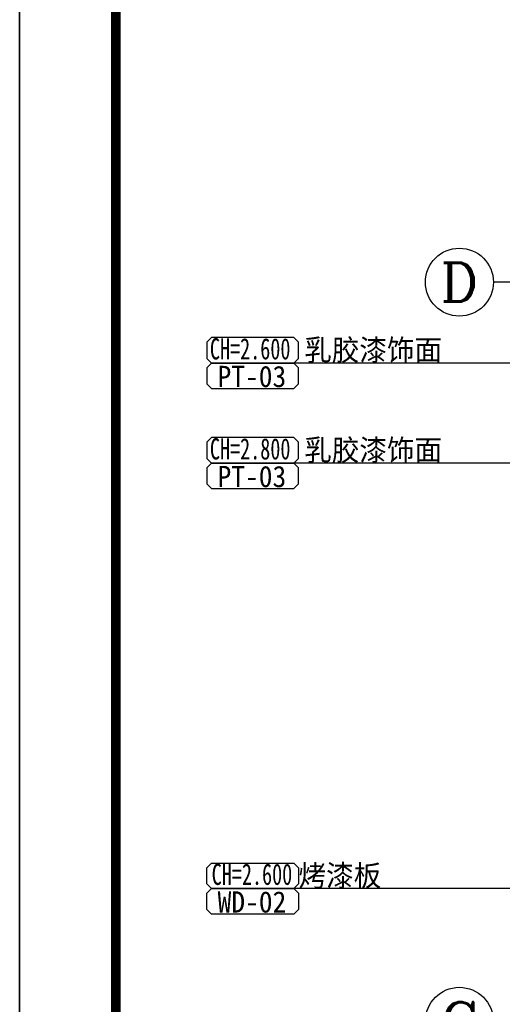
# Model space of a CAD drawing. Header units: millimetres. Extents: x -1061 to 60461, y -1061 to 43061.
# Tile 6 of 17: x 0 to 5684, y 21119 to 32708. Entities that reach past the tile are written whole.
import ezdxf
from ezdxf.enums import TextEntityAlignment as Align

# ---------------------------------------------------------------- set-up
doc = ezdxf.new("R2010")
doc.units = ezdxf.units.MM
doc.header["$LTSCALE"] = 5
for name, color, linetype in [('A-建筑-拆墙', 251, 'Continuous'), ('A-建筑-轴号', 3, 'Continuous'), ('AXIS_TEXT', 50, 'Continuous'), ('E--图例', 3, 'Continuous'), ('E-图框', 100, 'Continuous'), ('E-文本', 7, 'Continuous'), ('F-文本', 61, 'Continuous')]:
    doc.layers.add(name, color=color, linetype=linetype)
doc.layers.add('A-批量打印图层', color=251, linetype='Continuous', plot=False)
doc.layers.add('图框外线', color=1, linetype='Continuous', plot=False)
doc.styles.add('-宋体', font='txt', dxfattribs={"width": 0.8})
doc.styles.add('_TCH_AXIS', font='COMPLEX', dxfattribs={"bigfont": 'GBCBIG'})
doc.styles.add('COMPLEX', font='COMPLEX')
doc.styles.add('TXT', font='gbenor.shx', dxfattribs={"width": 0.7})
doc.dimstyles.new('1', dxfattribs={"dimscale": 0, "dimtxt": 2.5, "dimasz": 1.5, "dimexe": 1, "dimexo": 0, "dimgap": 0.3, "dimtad": 1, "dimdec": 0, "dimzin": 0, "dimdsep": 46, "dimtxsty": 'Standard', "dimblk": 'ARCHTICK', "dimcen": 0.09, "dimclrd": 8, "dimclre": 8, "dimclrt": 4, "dimadec": 0, "dimazin": 0, "dimtfac": 1, "dimtdec": 0, "dimtix": 1, "dimtofl": 0, "dimtmove": 2, "dimatfit": 3, "dimldrblk": 'DOTSMALL', "dimfxl": 5, "dimfxlon": 1, "dimtolj": 1, "dimtzin": 0, "dimarcsym": 0})

# ---------------------------------------------------------------- blocks, each defined once
blk = doc.blocks.new('_AXISO')
blk.add_circle((0, 0), 0.5)
at = {"layer": 'AXIS_TEXT', "style": 'COMPLEX', "width": 1.041667}
blk.add_attdef('A', text='', height=0.56, dxfattribs=at).set_placement((-0.25, -0.28), (0.25, -0.28), align=Align.FIT)
blk = doc.blocks.new('_ArchTick')
at = {"color": 0, "linetype": 'ByBlock', "const_width": 0.15}
blk.add_lwpolyline([(-0.5, -0.5), (0.5, 0.5)], dxfattribs=at)
blk = doc.blocks.new('材料编号1')
at = {"layer": 'E--图例', "color": 3}
blk.add_lwpolyline([(8.715, -1.898), (8.715, -0.637), (8.346, -0.267), (1.889, -0.267), (1.52, -0.637), (1.52, -1.898), (1.889, -2.267), (8.346, -2.267)], close=True, dxfattribs=at)
at = {"layer": 'E-文本', "style": 'TXT', "width": 0.7}
blk.add_attdef('编号', (1.608, -2.296), '', height=2, dxfattribs=at)
blk = doc.blocks.new('图框')
at = {"layer": 'E-图框', "color": 4, "const_width": 1.13}
blk.add_lwpolyline([(-363.4, 295.3), (209.38, 295.3), (209.38, -104.9), (-363.4, -104.9)], close=True, dxfattribs=at)
at = {"layer": '图框外线', "color": 1}
blk.add_lwpolyline([(-374.72, 305.2), (219.28, 305.2), (219.28, -114.8), (-374.72, -114.8)], close=True, dxfattribs=at)
blk.add_lwpolyline([(-374.72, 305.2), (219.28, 305.2), (219.28, -114.8), (-374.72, -114.8)], close=True, dxfattribs=at)
blk.add_lwpolyline([(-374.72, 305.2), (219.28, 305.2), (219.28, -114.8), (-374.72, -114.8)], close=True, dxfattribs=at)

msp = doc.modelspace()

# ---------------------------------------------------------------- linework, layer by layer
at = {"layer": 'A-建筑-轴号', "ltscale": 0.01}
msp.add_line((7078.827, 29618.907, 6.894), (5578.827, 29618.907, 6.894), dxfattribs=at)
at = {"layer": 'A-批量打印图层'}
msp.add_lwpolyline([(0, 42000), (59400, 42000), (59400, 0), (0, 0)], close=True, dxfattribs=at)

# ---------------------------------------------------------------- block references
at = {"xscale": 100, "yscale": 100, "zscale": 100}
msp.add_blockref('图框', (37471.626, 11480.306), dxfattribs=at)
at = {"layer": 'A-建筑-轴号', "ltscale": 0.01}
ref = msp.add_blockref('_AXISO', (5178.827, 29618.907, 6.894), dxfattribs=dict(at, xscale=800, yscale=800, zscale=800))
ref.add_attrib('A', 'D', dxfattribs={"layer": 'AXIS_TEXT', "height": 452.548, "style": '_TCH_AXIS', "width": 1.235294}).set_placement((4952.553, 29392.633, 6.894), (5405.101, 29392.633, 6.894), align=Align.FIT)
ref = msp.add_blockref('_AXISO', (5178.827, 20918.907, 6.894), dxfattribs=dict(at, xscale=800, yscale=800, zscale=800))
ref.add_attrib('A', 'C', dxfattribs={"layer": 'AXIS_TEXT', "height": 452.548, "style": '_TCH_AXIS', "width": 1.4}).set_placement((4952.553, 20692.633, 6.894), (5405.101, 20692.633, 6.894), align=Align.FIT)
at = {"layer": 'F-文本', "color": 43}
ref = msp.add_blockref('材料编号1', (3511.785, 28626.166), dxfattribs=dict(at, xscale=150, yscale=150, zscale=150, rotation=180))
ref.add_attrib('编号', 'CH=2.600', (2240.342, 28709.269), dxfattribs={"color": 7, "height": 250, "style": '-宋体', "width": 0.697043})
ref = msp.add_blockref('材料编号1', (3511.785, 28326.166), dxfattribs=dict(at, xscale=150, yscale=150, zscale=150, rotation=180))
ref.add_attrib('编号', 'PT-03', (2330.181, 28383.916), dxfattribs={"color": 7, "height": 250, "style": '-宋体', "width": 0.951562})
ref = msp.add_blockref('材料编号1', (3511.785, 27448.783), dxfattribs=dict(at, xscale=150, yscale=150, zscale=150, rotation=180))
ref.add_attrib('编号', 'CH=2.800', (2240.342, 27531.886), dxfattribs={"color": 7, "height": 250, "style": '-宋体', "width": 0.697043})
ref = msp.add_blockref('材料编号1', (3511.785, 27148.783), dxfattribs=dict(at, xscale=150, yscale=150, zscale=150, rotation=180))
ref.add_attrib('编号', 'PT-03', (2330.181, 27206.533), dxfattribs={"color": 7, "height": 250, "style": '-宋体', "width": 0.951562})
ref = msp.add_blockref('材料编号1', (1976.522, 22441.222), dxfattribs=dict(at, xscale=-150, yscale=150, zscale=150, rotation=180))
ref.add_attrib('编号', 'CH=2.600', (2261.455, 22524.325), dxfattribs={"color": 7, "height": 250, "style": '-宋体', "width": 0.697043})
ref = msp.add_blockref('材料编号1', (1976.522, 22141.222), dxfattribs=dict(at, xscale=-150, yscale=150, zscale=150, rotation=180))
ref.add_attrib('编号', 'WD-02', (2330.795, 22198.973), dxfattribs={"color": 7, "height": 250, "style": '-宋体', "width": 0.951562})

# ---------------------------------------------------------------- texts
at = {"layer": 'E-文本', "char_height": 250, "width": 6727.35379, "attachment_point": 7, "style": '-宋体'}
for s, insert in [('{\\W1;乳胶漆饰面}', (3350.326, 28666.266)), ('{\\W1;乳胶漆饰面}', (3350.326, 27488.883)), ('{\\W1;烤漆板}', (3283.795, 22481.323))]:
    msp.add_mtext(s, dxfattribs=dict(at, insert=insert))

# ---------------------------------------------------------------- leaders
at = {"layer": 'A-建筑-拆墙'}
for points in [[(12281.108, 28666.266), (3228.405, 28666.266)], [(11159.125, 27488.883), (3228.405, 27488.883)], [(14818.987, 22481.323), (3228.405, 22481.323)]]:
    msp.add_leader(points, dimstyle='1', override={"dimscale": 0.117162, "dimasz": 0.75, "dimtad": 0, "dimldrblk": 'Dot'}, dxfattribs=at)

doc.saveas('drawing.dxf')
